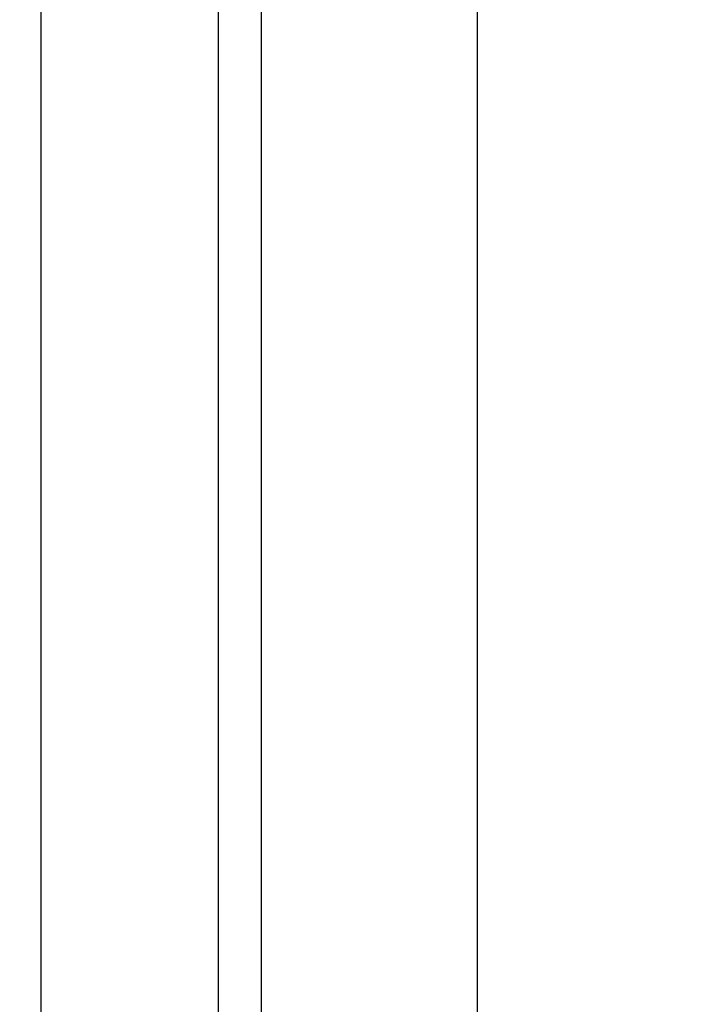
# Model space of a CAD drawing. Header units: millimetres. Extents: x 0 to 1118, y 0 to 864.
# Tile 12 of 256: x 79.02 to 82.99, y 340.63 to 346.33. Entities that reach past the tile are written whole.
import ezdxf

# ---------------------------------------------------------------- set-up
doc = ezdxf.new("R2010")
doc.units = ezdxf.units.MM
doc.dimstyles.new('SLDDIMSTYLE2', dxfattribs={"dimtxt": 0.18, "dimasz": 0.762, "dimexe": 0, "dimexo": 0.0625, "dimgap": 0, "dimtad": 0, "dimtih": 1, "dimtoh": 1, "dimdec": 0, "dimrnd": 1e-09, "dimzin": 0, "dimdsep": 46, "dimtxsty": 'Standard', "dimblk1": 'DOT', "dimblk2": 'DOT', "dimsah": 1, "dimcen": 0.09, "dimadec": 0, "dimazin": 0, "dimtfac": 0.762, "dimtdec": 0, "dimtofl": 0, "dimtmove": 0, "dimatfit": 3, "dimldrblk": 'DOT', "dimfxl": 1, "dimfrac": 2, "dimtolj": 1, "dimtzin": 0, "dimarcsym": 0})

# ---------------------------------------------------------------- blocks, each defined once
blk = doc.blocks.new('_Dot')
at = {"color": 0, "linetype": 'ByBlock', "lineweight": -2}
blk.add_line((-0.5, 0), (-1, 0), dxfattribs=at)
at = {"color": 0, "linetype": 'ByBlock', "const_width": 0.5}
blk.add_lwpolyline([(-0.25, 0, 1), (0.25, 0, 1)], format="xyb", close=True, dxfattribs=at)

msp = doc.modelspace()

# ---------------------------------------------------------------- linework, layer by layer
at = {"color": 8, "linetype": 'Continuous', "lineweight": 25}
msp.add_line((79.1494, 286.5306), (79.1494, 423.4599), dxfattribs=at)
at = {"color": 7, "linetype": 'Continuous', "lineweight": 25}
for p, q in [((80.1744, 292.2302), (80.1744, 380.0556)), ((80.4244, 292.2302), (80.4244, 380.0556)), ((81.6744, 292.4802), (81.6744, 379.8056))]:
    msp.add_line(p, q, dxfattribs=at)

# ---------------------------------------------------------------- leaders
at = {"color": 7, "linetype": 'Continuous', "lineweight": 0}
msp.add_leader([(86.1772, 295.9157), (40.3495, 499.3252), (46.6995, 499.3252)], dimstyle='SLDDIMSTYLE2', dxfattribs=at)

doc.saveas('drawing.dxf')
